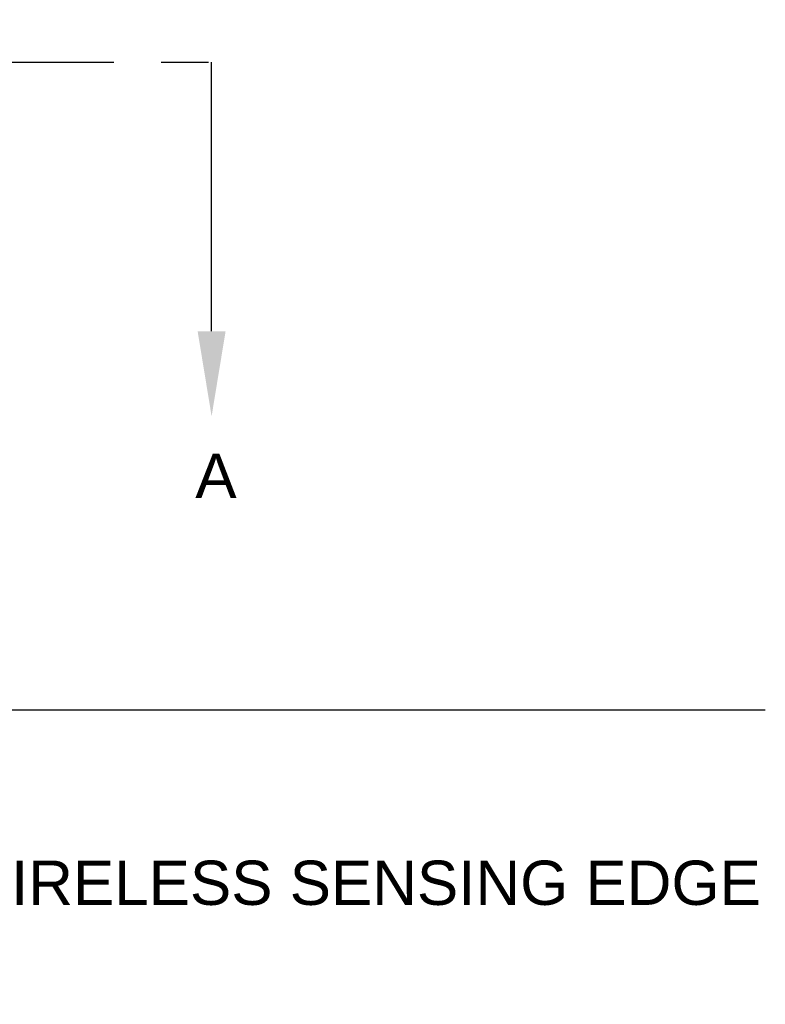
# Model space of a CAD drawing. Header units: inches. Extents: x 170 to 284, y 215 to 248.
# Tile 42 of 195: x 182.2 to 183.78, y 219.29 to 221.38. Entities that reach past the tile are written whole.
import ezdxf
from ezdxf import colors
from ezdxf.entities.mleader import LeaderData, LeaderLine
from ezdxf.math import Vec2, Vec3

# ---------------------------------------------------------------- set-up
doc = ezdxf.new("R2010")
doc.units = ezdxf.units.IN
doc.header["$LTSCALE"] = 0.25
doc.header["$MEASUREMENT"] = 0
doc.linetypes.add('CENTER', pattern=[2, 1.25, -0.25, 0.25, -0.25])
for name, color, linetype in [('ANNOTATIONS', 1, 'Continuous'), ('LH BENCH MOUNT', 7, 'Continuous'), ('SECTION CUTS', 6, 'CENTER')]:
    doc.layers.add(name, color=color, linetype=linetype)
doc.styles.add('ARIAL', font='arial.ttf', dxfattribs={"height": 0.09375})
doc.styles.get("Standard").update_dxf_attribs({"font": 'romans.shx'})

msp = doc.modelspace()

# ---------------------------------------------------------------- linework, layer by layer
at = {"layer": 'LH BENCH MOUNT'}
msp.add_line((183.78239, 219.91325), (176.04624, 219.91325), dxfattribs=at)
at = {"layer": 'SECTION CUTS'}
msp.add_line((177.19144, 221.28506), (182.6108, 221.28506), dxfattribs=at)

# ---------------------------------------------------------------- texts
at = {"layer": 'SECTION CUTS', "style": 'ARIAL'}
msp.add_text('A', height=0.09375, dxfattribs=at).set_placement((182.57633, 220.36263))

# ---------------------------------------------------------------- leaders
at = {"layer": 'ANNOTATIONS'}
ml = msp.add_multileader_mtext('Standard', dxfattribs=at)
ml.set_content('WIRELESS SENSING EDGE', color=256, style='ARIAL')
ml.set_leader_properties()
ml.build(insert=Vec2(0, 0))
ml.multileader.update_dxf_attribs({"dogleg_length": 0.36, "arrow_head_size": 0.09375})
ctx = ml.context
ctx.base_point, ctx.char_height, ctx.arrow_head_size, ctx.landing_gap_size, ctx.plane_origin = Vec3(181.9729, 219.54718), 0.09375, 0.09375, 0.09, Vec3(181.18786, 219.11395)
notes = []
notes.append((ctx, [(0, (1, 1, 0), (181.87494, 219.54718), (1, 0), 0.09796, [(0, [(181.49077, 219.91325)], 0, [])])]))
ctx.mtext.insert, ctx.mtext.flow_direction = Vec3(182.0629, 219.59485), 5
at = {"layer": 'SECTION CUTS'}
ml = msp.add_multileader_mtext('Standard', dxfattribs=at)
ml.set_content('', color=256)
ml.set_leader_properties()
ml.build(insert=Vec2(0, 0))
ml.multileader.update_dxf_attribs({"dogleg_length": 0, "arrow_head_size": 0.18})
ctx = ml.context
ctx.base_point, ctx.char_height, ctx.arrow_head_size, ctx.landing_gap_size, ctx.plane_origin = Vec3(182.6108, 221.28506), 0.18, 0.18, 0, Vec3(182.6108, 220.53554)
notes.append((ctx, [(0, (1, 1, 0), (182.6108, 221.28506), (1, 0), 0, [(0, [(182.6108, 220.53554)], 0, [])])]))
ctx.mtext.insert, ctx.mtext.flow_direction = Vec3(182.6108, 221.37506), 5
for ctx, leaders in notes:
    for number, flags, end, landing, length, lines in leaders:
        leader = LeaderData()
        leader.index, (leader.has_last_leader_line, leader.has_dogleg_vector, leader.attachment_direction) = number, flags
        leader.last_leader_point, leader.dogleg_vector, leader.dogleg_length = Vec3(end), Vec3(landing), length
        for number, points, colour, breaks in lines:
            line = LeaderLine()
            line.index, line.vertices, line.color, line.breaks = number, Vec3.list(points), colors.encode_raw_color(colour), breaks
            leader.lines.append(line)
        ctx.leaders.append(leader)

doc.saveas('drawing.dxf')
